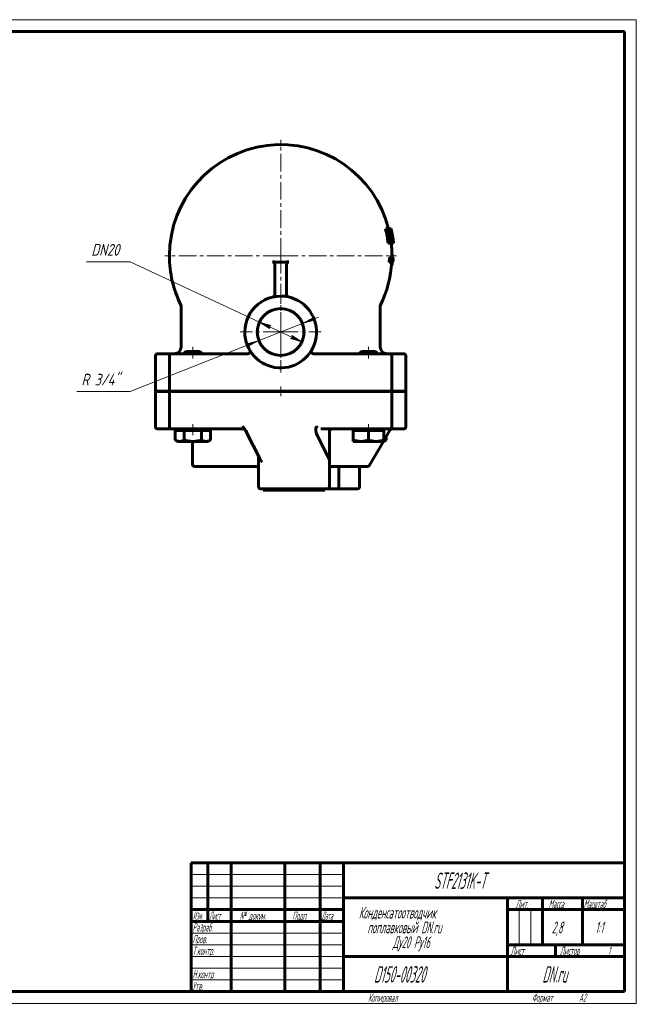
# Model space of a CAD drawing. Header units: millimetres. Extents: x 0 to 594, y 0 to 420.
# Tile 9 of 9: x 331 to 594, y 0 to 420. Entities that reach past the tile are written whole.
import ezdxf

# ---------------------------------------------------------------- set-up
doc = ezdxf.new("R2010")
doc.units = ezdxf.units.MM
for name, pattern in [('K5LT_AXLED', [12, 7.5, -1.5, 1.5, -1.5]), ('K5LT_BASIC', [0]), ('K5LT_THIN', [0])]:
    doc.linetypes.add(name, pattern=pattern)
doc.layers.add('Системный слой', color=7, linetype='Continuous')
doc.layers.add('Системный слой (1)', color=251, linetype='Continuous', true_color=0x6c6c6c)
doc.styles.add('KDIMTEXTSTYLE', font='GOST_AU.SHX', dxfattribs={"width": 0.96, "oblique": 15, "height": 5})
doc.styles.add('KTEXTSTYLE', font='GOST_AU.SHX', dxfattribs={"width": 0.56, "height": 5})
doc.dimstyles.new('KDIMSTYLE (1.00)', dxfattribs={"dimtxt": 5, "dimasz": 1, "dimexe": 2, "dimexo": 0, "dimgap": 1, "dimtad": 1, "dimtxsty": 'KDIMTEXTSTYLE', "dimsah": 1, "dimcen": 0, "dimdle": 1, "dimadec": 0, "dimazin": 0, "dimtfac": 0.667, "dimtmove": 0, "dimatfit": 3, "dimfxl": 1, "dimtvp": 1, "dimtolj": 1, "dimtzin": 0, "dimarcsym": 0})

# ---------------------------------------------------------------- blocks, each defined once
blk = doc.blocks.new('U8')
at = {"layer": 'Системный слой (1)', "color": 143, "linetype": 'K5LT_BASIC', "lineweight": 60, "true_color": 0x33acca}
for p, q in [((432.68, 228.38), (432.67, 228.46)), ((432.69, 228.31), (432.68, 228.38)), ((432.7, 228.24), (432.69, 228.31))]:
    blk.add_line(p, q, dxfattribs=at)
blk = doc.blocks.new('U9')
at = {"layer": 'Системный слой (1)', "color": 143, "linetype": 'K5LT_BASIC', "lineweight": 60, "true_color": 0x33acca}
blk.add_line((426.56, 245.24), (426.56, 245.24), dxfattribs=at)
blk.add_line((426.56, 245.24), (426.56, 245.24), dxfattribs=at)
blk = doc.blocks.new('U10')
at = {"layer": 'Системный слой (1)', "color": 143, "linetype": 'K5LT_BASIC', "lineweight": 60, "true_color": 0x33acca}
for start, end in [(329.3582, 329.6465), (329.6465, 329.6973)]:
    blk.add_arc((442.16, 286.65), 15.32, start, end, dxfattribs=at)
blk = doc.blocks.new('U11')
at = {"layer": 'Системный слой (1)', "color": 143, "linetype": 'K5LT_BASIC', "lineweight": 60, "true_color": 0x33acca}
for start, end in [(13.9802, 180), (359.1315, 6.6192), (180, 206.2454), (333.7546, 356.7172)]:
    blk.add_arc((442.16, 319.16), 47.5, start, end, dxfattribs=at)
blk = doc.blocks.new('U12')
at = {"layer": 'Системный слой (1)', "color": 143, "linetype": 'K5LT_BASIC', "lineweight": 60, "true_color": 0x33acca}
for p, q in [((427.12, 244.37), (427.13, 244.36)), ((427.13, 244.36), (427.14, 244.34)), ((427.14, 244.34), (427.16, 244.33)), ((427.16, 244.33), (427.36, 244.19)), ((427.36, 244.19), (427.37, 244.19)), ((427.37, 244.19), (427.38, 244.18)), ((427.38, 244.18), (427.4, 244.17)), ((427.4, 244.17), (427.45, 244.15)), ((427.45, 244.15), (427.55, 244.11)), ((427.55, 244.11), (427.71, 244.07)), ((427.71, 244.07), (427.71, 244.07)), ((427.71, 244.07), (427.73, 244.07)), ((427.73, 244.07), (427.76, 244.06)), ((427.76, 244.06), (427.83, 244.05)), ((427.83, 244.05), (427.97, 244.05)), ((427.97, 244.05), (428.13, 244.05)), ((428.13, 244.05), (428.13, 244.05)), ((428.13, 244.05), (428.13, 244.05))]:
    blk.add_line(p, q, dxfattribs=at)
blk = doc.blocks.new('U13')
at = {"layer": 'Системный слой (1)', "color": 143, "linetype": 'K5LT_BASIC', "lineweight": 60, "true_color": 0x33acca}
for p, q in [((489.39, 324.51), (489.36, 324.5)), ((489.42, 324.52), (489.39, 324.51)), ((489.43, 324.52), (489.42, 324.52)), ((489.44, 324.53), (489.43, 324.52)), ((489.47, 324.56), (489.44, 324.53)), ((489.44, 324.53), (489.44, 324.53)), ((489.44, 324.53), (489.44, 324.53)), ((489.52, 324.63), (489.47, 324.56))]:
    blk.add_line(p, q, dxfattribs=at)
blk = doc.blocks.new('U14')
at = {"layer": 'Системный слой (1)', "color": 143, "linetype": 'K5LT_BASIC', "lineweight": 60, "true_color": 0x33acca}
for p, q in [((486.16, 240.17), (488.8, 244.74)), ((480.14, 229.74), (486.03, 239.94))]:
    blk.add_line(p, q, dxfattribs=at)
blk = doc.blocks.new('U15')
at = {"layer": 'Системный слой (1)', "color": 143, "linetype": 'K5LT_BASIC', "lineweight": 60, "true_color": 0x33acca}
for start, end in [(77.6138, 180), (180, 77.6138)]:
    blk.add_arc((442.16, 286.65), 15.32, start, end, dxfattribs=at)
blk = doc.blocks.new('U16')
at = {"layer": 'Системный слой (1)', "color": 143, "linetype": 'K5LT_BASIC', "lineweight": 60, "true_color": 0x33acca}
for p, q in [((432.7, 233.71), (432.7, 230.24)), ((432.7, 230.24), (432.7, 230.24)), ((432.7, 230.24), (432.7, 230.24)), ((432.7, 230.24), (432.7, 220.65))]:
    blk.add_line(p, q, dxfattribs=at)
blk = doc.blocks.new('U17')
at = {"layer": 'Системный слой (1)', "color": 143, "linetype": 'K5LT_BASIC', "lineweight": 60, "true_color": 0x33acca}
for p, q in [((426.62, 245.46), (426.6, 245.49)), ((426.66, 245.41), (426.62, 245.46)), ((426.68, 245.38), (426.66, 245.41)), ((426.69, 245.37), (426.68, 245.38)), ((426.7, 245.36), (426.69, 245.37)), ((426.69, 245.37), (426.69, 245.37)), ((426.75, 245.29), (426.7, 245.36)), ((426.81, 245.19), (426.75, 245.29)), ((426.85, 245.11), (426.81, 245.19)), ((426.9, 245.01), (426.85, 245.11)), ((426.92, 244.96), (426.9, 245.01)), ((426.93, 244.93), (426.92, 244.96)), ((426.94, 244.92), (426.93, 244.93)), ((426.94, 244.91), (426.94, 244.92)), ((426.98, 244.77), (426.94, 244.91)), ((427.01, 244.54), (426.98, 244.77))]:
    blk.add_line(p, q, dxfattribs=at)
blk = doc.blocks.new('U18')
at = {"layer": 'Системный слой (1)', "color": 143, "linetype": 'K5LT_BASIC', "lineweight": 60, "true_color": 0x33acca}
for p, q in [((426.56, 245.24), (426.56, 245.24)), ((426.56, 245.24), (426.56, 245.24)), ((426.56, 245.24), (426.56, 245.24)), ((426.56, 245.24), (426.56, 245.24)), ((426.56, 245.24), (426.56, 245.24)), ((426.56, 245.24), (426.56, 245.24)), ((426.56, 245.24), (426.56, 245.24)), ((426.56, 245.24), (426.56, 245.24)), ((426.56, 245.24), (426.56, 245.24)), ((426.56, 245.24), (426.57, 245.24)), ((426.57, 245.24), (426.58, 245.24)), ((426.58, 245.24), (426.59, 245.23)), ((426.59, 245.23), (426.62, 245.23)), ((426.62, 245.23), (426.68, 245.22)), ((426.68, 245.22), (426.78, 245.19)), ((426.78, 245.19), (426.83, 245.15))]:
    blk.add_line(p, q, dxfattribs=at)
blk = doc.blocks.new('U19')
at = {"layer": 'Системный слой (1)', "color": 143, "linetype": 'K5LT_BASIC', "lineweight": 60, "true_color": 0x33acca}
for start, end in [(33.261, 90), (12.7821, 33.261), (0, 12.7821)]:
    blk.add_arc((431.7, 228.24), 1, start, end, dxfattribs=at)
blk = doc.blocks.new('U20')
at = {"layer": 'Системный слой (1)', "color": 143, "linetype": 'K5LT_BASIC', "lineweight": 60, "true_color": 0x33acca}
for start, end in [(326.3025, 357.3948), (20.8135, 28.7708), (270, 272.4605)]:
    blk.add_arc((428.13, 278.34), 1, start, end, dxfattribs=at)
blk = doc.blocks.new('U21')
at = {"layer": 'Системный слой (1)', "color": 143, "linetype": 'K5LT_BASIC', "lineweight": 60, "true_color": 0x33acca}
for start, end in [(182.6605, 213.7004), (151.1556, 161.1449), (267.5395, 270)]:
    blk.add_arc((456.2, 278.34), 1, start, end, dxfattribs=at)
blk = doc.blocks.new('U22')
at = {"layer": 'Системный слой (1)', "color": 143, "linetype": 'K5LT_BASIC', "lineweight": 60, "true_color": 0x33acca}
for p, q in [((438.89, 301.61), (438.91, 301.62)), ((438.91, 301.62), (438.93, 301.62)), ((438.93, 301.62), (438.96, 301.63))]:
    blk.add_line(p, q, dxfattribs=at)
blk = doc.blocks.new('U23')
at = {"layer": 'Системный слой (1)', "color": 143, "linetype": 'K5LT_BASIC', "lineweight": 60, "true_color": 0x33acca}
for p, q in [((486.16, 240.07), (486.49, 240.18)), ((486.49, 240.18), (486.82, 240.33)), ((486.82, 240.33), (487.17, 240.52))]:
    blk.add_line(p, q, dxfattribs=at)
blk = doc.blocks.new('U24')
at = {"layer": 'Системный слой (1)', "color": 30, "linetype": 'K5LT_AXLED', "lineweight": 18, "true_color": 0xff8000}
for q in [(442.16, 303.97), (424.85, 286.65), (459.48, 286.65), (442.16, 269.34)]:
    blk.add_line((442.16, 286.65), q, dxfattribs=at)
blk = doc.blocks.new('D2')
at = {"layer": 'Системный слой (1)'}
for points in [[(437.91, 289.36), (433.1, 290.88), (437.35, 288.17), (437.18, 288.98)], [(451.23, 282.42), (446.97, 285.13), (447.15, 284.33), (446.42, 283.94)]]:
    blk.add_hatch(color=7, dxfattribs=at).paths.add_polyline_path(points)
at = {"layer": 'Системный слой (1)', "color": 7, "linetype": 'K5LT_THIN', "lineweight": 18, "true_color": 0xffffff}
for p, q in [((433.1, 290.88), (377.83, 316.66)), ((433.1, 290.88), (437.91, 289.36)), ((437.35, 288.17), (433.1, 290.88)), ((451.23, 282.42), (433.1, 290.88)), ((437.91, 289.36), (437.18, 288.98)), ((437.18, 288.98), (437.35, 288.17)), ((446.42, 283.94), (447.15, 284.33)), ((451.23, 282.42), (446.42, 283.94)), ((447.15, 284.33), (446.97, 285.13)), ((446.97, 285.13), (451.23, 282.42))]:
    blk.add_line(p, q, dxfattribs=at)
blk.add_wipeout([(361.31, 317.66), (361.31, 325.04), (375.25, 325.04), (375.25, 317.66)]).dxf.layer = 'Системный слой (1)'
blk.add_line((377.83, 316.66), (359.31, 316.66), dxfattribs=at)
at = {"layer": 'Системный слой (1)', "color": 7, "insert": (361.31, 324.24), "char_height": 5, "attachment_point": 1, "style": 'KTEXTSTYLE'}
blk.add_mtext('\\H5.0;\\W1.000;\\Q15;\\Q15;\\W0.960;DN20', dxfattribs=at)
blk = doc.blocks.new('KDIMARROW_01')
at = {"layer": 'Системный слой'}
blk.add_hatch(color=0, dxfattribs=at).paths.add_polyline_path([(0, 0), (-5, 0.66), (-4.5, 0), (-5, -0.66)])
at = {"layer": 'Системный слой', "color": 0, "linetype": 'K5LT_THIN', "lineweight": 18}
for p, q in [((-4.5, 0), (-5, 0.66)), ((-5, 0.66), (0, 0)), ((0, 0), (-5, -0.66)), ((-5, -0.66), (-4.5, 0))]:
    blk.add_line(p, q, dxfattribs=at)
at = {"layer": 'Системный слой (1)', "color": 0, "linetype": 'K5LT_THIN', "lineweight": 18}
blk.add_line((442.16, 286.65), (441.16, 286.65), dxfattribs=at)
blk = doc.blocks.new('D3')
at = {"layer": 'Системный слой (1)'}
for points in [[(455.94, 292.1), (456.65, 291.67), (451.76, 290.44), (456.17, 292.89)], [(428.16, 280.41), (432.57, 282.86), (427.68, 281.64), (428.38, 281.21)]]:
    blk.add_hatch(color=7, dxfattribs=at).paths.add_polyline_path(points)
at = {"layer": 'Системный слой (1)', "color": 7, "linetype": 'K5LT_THIN', "lineweight": 18, "true_color": 0xffffff}
for p, q in [((451.76, 290.44), (432.57, 282.86)), ((451.76, 290.44), (458.27, 293.01)), ((456.17, 292.89), (451.76, 290.44)), ((451.76, 290.44), (456.65, 291.67)), ((455.94, 292.1), (456.17, 292.89)), ((456.65, 291.67), (455.94, 292.1)), ((432.57, 282.86), (377.83, 261.24)), ((432.57, 282.86), (426.06, 280.29)), ((432.57, 282.86), (427.68, 281.64)), ((428.16, 280.41), (432.57, 282.86)), ((427.68, 281.64), (428.38, 281.21)), ((428.38, 281.21), (428.16, 280.41))]:
    blk.add_line(p, q, dxfattribs=at)
blk.add_wipeout([(357.08, 262.24), (357.08, 269.62), (375.08, 269.62), (375.08, 262.24)]).dxf.layer = 'Системный слой (1)'
blk.add_line((377.83, 261.24), (355.08, 261.24), dxfattribs=at)
at = {"layer": 'Системный слой (1)', "color": 7, "insert": (357.08, 268.82), "char_height": 5, "attachment_point": 1, "style": 'KTEXTSTYLE'}
blk.add_mtext('\\H5.0;\\W1.000;\\Q15;\\Q15;\\W0.960;R 3/4"', dxfattribs=at)
blk = doc.blocks.new('KDIMARROW_02')
at = {"layer": 'Системный слой'}
blk.add_hatch(color=0, dxfattribs=at).paths.add_polyline_path([(4.5, 0), (5, 0.66), (0, 0), (5, -0.66)])
at = {"layer": 'Системный слой', "color": 0, "linetype": 'K5LT_THIN', "lineweight": 18}
for p, q in [((5, 0.66), (0, 0)), ((0, 0), (5, -0.66)), ((0, 0), (7, 0)), ((4.5, 0), (5, 0.66)), ((5, -0.66), (4.5, 0))]:
    blk.add_line(p, q, dxfattribs=at)
at = {"layer": 'Системный слой (1)', "color": 0, "linetype": 'K5LT_THIN', "lineweight": 18}
blk.add_line((442.16, 286.65), (441.16, 286.65), dxfattribs=at)
blk = doc.blocks.new('U25')
at = {"layer": 'Системный слой (1)', "color": 30, "linetype": 'K5LT_AXLED', "lineweight": 18, "true_color": 0xff8000}
for q in [(442.16, 368.66), (392.66, 319.16), (491.66, 319.16), (442.16, 269.66)]:
    blk.add_line((442.16, 319.16), q, dxfattribs=at)
blk = doc.blocks.new('U26')
at = {"layer": 'Системный слой (1)', "color": 30, "linetype": 'K5LT_AXLED', "lineweight": 18, "true_color": 0xff8000}
for q in [(442.16, 298.65), (430.16, 286.65), (454.16, 286.65), (442.16, 274.65)]:
    blk.add_line((442.16, 286.65), q, dxfattribs=at)
blk = doc.blocks.new('U38')
at = {"color": 7, "linetype": 'K5LT_THIN', "lineweight": 18, "true_color": 0xffffff}
for p, q in [((0, 420), (594, 420)), ((594, 420), (594, 0)), ((404, 55), (469, 55)), ((404, 50), (469, 50)), ((404, 45), (469, 45)), ((543.96, 25), (543.96, 40)), ((548.98, 25), (548.98, 40)), ((404, 30), (469, 30)), ((404, 25), (469, 25)), ((404, 20), (469, 20)), ((404, 15), (469, 15)), ((404, 10), (469, 10)), ((594, 0), (0, 0))]:
    blk.add_line(p, q, dxfattribs=at)
at = {"color": 143, "linetype": 'K5LT_BASIC', "lineweight": 60, "true_color": 0x33acca}
for p, q in [((20, 415), (589, 415)), ((589, 415), (589, 5)), ((404, 60), (589, 60)), ((404, 5), (404, 60)), ((411, 35), (411, 60)), ((421, 5), (421, 60)), ((444, 5), (444, 60)), ((459, 5), (459, 60)), ((469, 5), (469, 60)), ((469, 45), (589, 45)), ((539, 5), (539, 45)), ((554, 25), (554, 45)), ((571, 25), (571, 45)), ((404, 40), (469, 40)), ((539, 40), (554, 40)), ((554, 40), (589, 40)), ((404, 35), (469, 35)), ((539, 25), (589, 25)), ((559.57, 20), (559.57, 25)), ((469, 20), (539, 20)), ((539, 20), (589, 20)), ((589, 5), (20, 5))]:
    blk.add_line(p, q, dxfattribs=at)
at = {"color": 7, "attachment_point": 1, "style": 'KTEXTSTYLE'}
for s, insert, char_height in [('\\H5.0;\\W1.000;\\Q15;\\Q15;\\W0.560;\\H7.00;STF2131K-T', (507.63, 55.86), 7), ('\\H5.0;\\W1.000;\\Q15;\\Q15;\\W0.560;\\H3.50;Лит.', (542.47, 44.18), 3.5), ('\\H5.0;\\W1.000;\\Q15;\\Q15;\\W0.560;\\H3.50;Масса', (556.58, 44.18), 3.5), ('\\H5.0;\\W1.000;\\Q15;\\Q15;\\W0.540;\\H3.50;Масштаб', (571.52, 44.18), 3.5), ('\\H5.0;\\W1.000;\\Q15;\\Q15;\\W0.458;\\H3.50;Изм.', (404.62, 39.18), 3.5), ('\\H5.0;\\W1.000;\\Q15;\\Q15;\\W0.467;\\H3.50;Лист', (411.61, 39.18), 3.5), ('\\H5.0;\\W1.000;\\Q15;\\Q15;\\W0.560;\\H3.50;№ докум.', (424.63, 39.18), 3.5), ('\\H5.0;\\W1.000;\\Q15;\\Q15;\\W0.560;\\H3.50;Подп.', (447.1, 39.18), 3.5), ('\\H5.0;\\W1.000;\\Q15;\\Q15;\\W0.467;\\H3.50;Дата', (459.61, 39.18), 3.5), ('\\H5.0;\\W1.000;\\Q15;\\Q15;\\W0.560;Конденсатоотводчик ', (475.51, 41.21), 5), ('\\H5.0;\\W1.000;\\Q15;\\Q15;\\W0.560;\\H3.50;Разраб.', (404.5, 34.18), 3.5), ('\\H5.0;\\W1.000;\\Q15;\\Q15;\\W0.560;поплавковый DN.ru ', (479.15, 34.9), 5), ('\\H5.0;\\W1.000;\\Q15;\\Q15;\\W0.560;2,8', (557.89, 34.9), 5), ('\\H5.0;\\W1.000;\\Q15;\\Q15;\\W0.560;{\\c16737820;1:1}', (576.44, 34.9), 5), ('\\H5.0;\\W1.000;\\Q15;\\Q15;\\W0.560;\\H3.50;Пров.', (404.5, 29.18), 3.5), ('\\H5.0;\\W1.000;\\Q15;\\Q15;\\W0.560;Ду20 Ру16', (489.99, 28.59), 5), ('\\H5.0;\\W1.000;\\Q15;\\Q15;\\W0.560;\\H3.50;Т.контр.', (404.5, 24.18), 3.5), ('\\H5.0;\\W1.000;\\Q15;\\Q15;\\W0.560;\\H3.50;Лист', (540.32, 24.18), 3.5), ('\\H5.0;\\W1.000;\\Q15;\\Q15;\\W0.560;\\H3.50;Листов', (561.36, 24.18), 3.5), ('\\H5.0;\\W1.000;\\Q15;\\Q15;\\W0.560;\\H3.50;1', (581.91, 24.18), 3.5), ('\\H5.0;\\W1.000;\\Q15;\\Q15;\\W0.560;\\H3.50;Н.контр.', (404.5, 14.18), 3.5), ('\\H5.0;\\W1.000;\\Q15;\\Q15;\\W0.560;\\H7.00;D150-00320', (481.98, 15.86), 7), ('\\H5.0;\\W1.000;\\Q15;\\Q15;\\W0.560;\\H7.00;DN.ru', (553.84, 15.86), 7), ('\\H5.0;\\W1.000;\\Q15;\\Q15;\\W0.560;\\H3.50;Утв.', (404.5, 9.18), 3.5), ('\\H5.0;\\W1.000;\\Q15;\\Q15;\\W0.560;\\H3.50;Копировал', (479.5, 4.18), 3.5), ('\\H5.0;\\W1.000;\\Q15;\\Q15;\\W0.560;\\H3.50;Формат', (549.5, 4.18), 3.5), ('\\H5.0;\\W1.000;\\Q15;\\Q15;\\W0.560;\\H3.50;A2', (569.5, 4.18), 3.5)]:
    blk.add_mtext(s, dxfattribs=dict(at, insert=insert, char_height=char_height))

msp = doc.modelspace()

# ---------------------------------------------------------------- linework, layer by layer
at = {"layer": 'Системный слой (1)', "color": 143, "linetype": 'K5LT_BASIC', "lineweight": 60, "true_color": 0x33acca}
for p, q in [((487.981, 330.631), (486.921, 330.631)), ((488.288, 330.631), (487.981, 330.631)), ((488.974, 330.631), (488.288, 330.631)), ((488.332, 329.941), (488.463, 329.941)), ((488.845, 329.581), (488.415, 329.581)), ((489.091, 330.631), (488.974, 330.631)), ((489.249, 330.631), (489.091, 330.631)), ((489.273, 330.631), (489.249, 330.631)), ((489.078, 324.631), (488.044, 324.631)), ((489.078, 324.631), (489.381, 324.631)), ((489.555, 325.72), (489.119, 325.72)), ((489.301, 325.322), (489.173, 325.322)), ((490.048, 324.631), (489.381, 324.631)), ((490.048, 324.631), (490.126, 324.631)), ((490.311, 324.631), (490.126, 324.631)), ((490.209, 325.779), (490.196, 325.779)), ((490.311, 324.631), (490.34, 324.631)), ((490.353, 324.631), (490.34, 324.631)), ((489.657, 319.936), (489.821, 319.936)), ((488.519, 316.436), (489.031, 316.436)), ((488.593, 318.436), (489.105, 318.436)), ((490.086, 316.436), (489.031, 316.436)), ((489.105, 318.436), (490.158, 318.436)), ((439.664, 302.587), (439.664, 315.238)), ((444.664, 315.238), (444.664, 302.587)), ((489.476, 314.936), (489.64, 314.936)), ((399.664, 280.336), (399.664, 297.708)), ((484.664, 280.336), (484.664, 297.708)), ((401.664, 278.336), (400.664, 277.336)), ((407.664, 278.336), (401.664, 278.336)), ((407.664, 278.336), (408.664, 277.336)), ((428.972, 278.871), (428.948, 278.912)), ((428.988, 278.844), (429.003, 278.818)), ((429.003, 278.818), (428.988, 278.844)), ((455.211, 278.632), (455.203, 278.618)), ((455.379, 278.911), (455.355, 278.87)), ((476.664, 278.336), (475.664, 277.336)), ((482.664, 278.336), (476.664, 278.336)), ((482.664, 278.336), (483.664, 277.336)), ((388.664, 276.336), (388.664, 261.336)), ((390.33, 277.336), (389.664, 277.336)), ((391.59, 277.336), (390.33, 277.336)), ((395.589, 277.336), (391.59, 277.336)), ((394.664, 276.336), (394.664, 261.336)), ((395.664, 277.336), (395.589, 277.336)), ((404.664, 277.336), (395.664, 277.336)), ((412.061, 277.336), (404.664, 277.336)), ((412.601, 277.336), (412.061, 277.336)), ((426.865, 277.336), (412.601, 277.336)), ((428.126, 277.336), (426.865, 277.336)), ((457.462, 277.336), (456.201, 277.336)), ((471.726, 277.336), (457.462, 277.336)), ((472.266, 277.336), (471.726, 277.336)), ((479.664, 277.336), (472.266, 277.336)), ((488.664, 277.336), (479.664, 277.336)), ((488.738, 277.336), (488.664, 277.336)), ((492.737, 277.336), (488.738, 277.336)), ((489.664, 261.336), (489.664, 276.336)), ((493.997, 277.336), (492.737, 277.336)), ((494.664, 277.336), (493.997, 277.336)), ((495.664, 261.336), (495.664, 276.336)), ((388.664, 261.336), (389.997, 261.336)), ((389.997, 261.236), (388.664, 261.236)), ((388.664, 261.236), (388.664, 246.236)), ((389.997, 261.336), (390.627, 261.336)), ((390.627, 261.236), (389.997, 261.236)), ((394.626, 261.336), (390.627, 261.336)), ((394.626, 261.236), (390.627, 261.236)), ((394.626, 261.336), (394.664, 261.336)), ((394.664, 261.236), (394.626, 261.236)), ((394.664, 261.336), (404.664, 261.336)), ((394.664, 261.236), (394.664, 246.236)), ((404.664, 261.236), (394.664, 261.236)), ((412.061, 261.336), (404.664, 261.336)), ((412.061, 261.236), (404.664, 261.236)), ((412.061, 261.336), (412.331, 261.336)), ((412.331, 261.236), (412.061, 261.236)), ((426.595, 261.336), (412.331, 261.336)), ((426.595, 261.236), (412.331, 261.236)), ((417.043, 261.336), (417.043, 261.236)), ((426.595, 261.336), (427.268, 261.336)), ((427.268, 261.236), (426.595, 261.236)), ((427.268, 261.336), (429.154, 261.336)), ((429.154, 261.236), (427.268, 261.236)), ((455.173, 261.336), (429.154, 261.336)), ((455.173, 261.236), (429.154, 261.236)), ((455.173, 261.336), (457.059, 261.336)), ((457.059, 261.236), (455.173, 261.236)), ((457.059, 261.336), (457.732, 261.336)), ((457.732, 261.236), (457.059, 261.236)), ((471.996, 261.336), (457.732, 261.336)), ((471.996, 261.236), (457.732, 261.236)), ((467.284, 261.336), (467.284, 261.236)), ((471.996, 261.336), (472.266, 261.336)), ((472.266, 261.236), (471.996, 261.236)), ((479.664, 261.336), (472.266, 261.336)), ((479.664, 261.236), (472.266, 261.236)), ((479.664, 261.336), (489.664, 261.336)), ((489.664, 261.236), (479.664, 261.236)), ((489.664, 261.336), (489.701, 261.336)), ((489.701, 261.236), (489.664, 261.236)), ((489.664, 261.236), (489.664, 246.236)), ((493.7, 261.336), (489.701, 261.336)), ((493.7, 261.236), (489.701, 261.236)), ((493.7, 261.336), (494.33, 261.336)), ((494.33, 261.236), (493.7, 261.236)), ((494.33, 261.336), (495.664, 261.336)), ((495.664, 261.236), (494.33, 261.236)), ((495.664, 261.236), (495.664, 246.236)), ((389.664, 245.236), (390.33, 245.236)), ((390.33, 245.236), (391.59, 245.236)), ((391.59, 245.236), (395.589, 245.236)), ((395.589, 245.236), (395.664, 245.236)), ((395.664, 245.236), (404.664, 245.236)), ((397.158, 244.636), (399.034, 244.636)), ((397.158, 244.636), (397.158, 240.516)), ((398.164, 244.636), (398.164, 245.236)), ((399.034, 244.636), (400.911, 244.636)), ((400.911, 244.636), (404.664, 244.636)), ((400.911, 244.636), (400.911, 240.516)), ((404.664, 245.236), (412.061, 245.236)), ((404.664, 244.636), (408.416, 244.636)), ((408.416, 244.636), (410.293, 244.636)), ((408.416, 244.636), (408.416, 240.516)), ((410.293, 244.636), (412.169, 244.636)), ((411.164, 244.636), (411.164, 245.236)), ((412.061, 245.236), (412.601, 245.236)), ((412.169, 244.636), (412.169, 240.516)), ((412.601, 245.236), (426.56, 245.236)), ((426.56, 245.236), (426.56, 245.236)), ((457.201, 245.608), (457.201, 244.374)), ((457.747, 246.236), (457.732, 246.22)), ((459.324, 245.236), (471.726, 245.236)), ((462.959, 231.571), (462.959, 244.236)), ((471.726, 245.236), (472.266, 245.236)), ((472.266, 245.236), (479.664, 245.236)), ((473.164, 244.636), (473.164, 245.236)), ((473.164, 244.636), (473.164, 240.516)), ((473.164, 244.636), (476.414, 244.636)), ((476.414, 244.636), (479.664, 244.636)), ((479.664, 245.236), (488.664, 245.236)), ((479.664, 244.636), (482.914, 244.636)), ((479.664, 244.636), (479.664, 240.516)), ((482.914, 244.636), (486.164, 244.636)), ((486.164, 244.636), (486.164, 245.236)), ((486.164, 244.636), (486.164, 240.516)), ((488.664, 245.236), (488.738, 245.236)), ((488.664, 245.236), (488.738, 245.236)), ((488.738, 245.236), (492.737, 245.236)), ((492.737, 245.236), (493.997, 245.236)), ((493.997, 245.236), (494.664, 245.236)), ((398.164, 239.936), (397.158, 240.516)), ((399.034, 239.936), (398.164, 239.936)), ((404.664, 239.936), (399.034, 239.936)), ((404.479, 239.936), (404.479, 230.236)), ((410.293, 239.936), (404.664, 239.936)), ((411.164, 239.936), (410.293, 239.936)), ((411.164, 239.936), (412.169, 240.516)), ((433.068, 232.979), (427.572, 243.783)), ((457.533, 242.901), (462.722, 232.701)), ((473.164, 239.936), (473.164, 240.516)), ((476.414, 239.936), (473.164, 239.936)), ((482.914, 239.936), (476.414, 239.936)), ((486.164, 239.936), (482.914, 239.936)), ((486.164, 239.936), (487.169, 240.516)), ((486.164, 240.516), (486.164, 239.936)), ((487.169, 241.916), (487.169, 240.516)), ((462.959, 227.23), (462.959, 231.571)), ((405.479, 229.236), (419.479, 229.236)), ((419.479, 229.236), (430.696, 229.236)), ((430.696, 229.236), (431.696, 229.236)), ((462.959, 220.652), (462.959, 227.23)), ((463.959, 229.236), (464.848, 229.236)), ((464.848, 229.236), (479.271, 229.236)), ((466.959, 228.236), (466.959, 220.652)), ((475.848, 228.236), (475.848, 220.652)), ((433.696, 219.652), (434.696, 219.652)), ((434.696, 219.652), (460.959, 219.652)), ((434.696, 219.652), (434.696, 219.152)), ((460.959, 219.152), (434.696, 219.152)), ((442.053, 219.052), (442.053, 219.152)), ((442.117, 219.052), (442.053, 219.052)), ((442.117, 219.052), (442.117, 219.152)), ((445.165, 219.052), (442.117, 219.052)), ((445.165, 219.052), (445.165, 219.152)), ((445.219, 219.052), (445.165, 219.052)), ((445.219, 219.052), (445.219, 219.152)), ((445.229, 219.052), (445.219, 219.052)), ((445.229, 219.052), (445.229, 219.152)), ((446.587, 219.052), (446.587, 219.152)), ((447.071, 219.052), (446.587, 219.052)), ((447.071, 219.052), (447.071, 219.152)), ((447.136, 219.052), (447.071, 219.052)), ((447.136, 219.052), (447.136, 219.152)), ((450.184, 219.052), (447.136, 219.052)), ((450.184, 219.052), (450.184, 219.152)), ((450.485, 219.052), (450.184, 219.052)), ((450.485, 219.052), (450.485, 219.152)), ((452.09, 219.052), (452.09, 219.152)), ((452.154, 219.052), (452.09, 219.052)), ((452.154, 219.052), (452.154, 219.152)), ((455.202, 219.052), (452.154, 219.052)), ((455.202, 219.052), (455.202, 219.152)), ((460.959, 219.652), (460.959, 219.152)), ((460.959, 219.652), (461.959, 219.652)), ((461.959, 219.652), (464.959, 219.652)), ((464.959, 219.652), (466.86, 219.652)), ((466.86, 219.652), (474.848, 219.652))]:
    msp.add_line(p, q, dxfattribs=at)
at = {"layer": 'Системный слой (1)', "color": 30, "linetype": 'K5LT_AXLED', "lineweight": 18, "true_color": 0xff8000}
for p, q in [((404.664, 280.336), (404.664, 275.336)), ((479.664, 280.336), (479.664, 275.336)), ((442.164, 263.336), (442.164, 259.236)), ((404.664, 247.236), (404.664, 242.636)), ((479.664, 247.236), (479.664, 242.636))]:
    msp.add_line(p, q, dxfattribs=at)
at = {"layer": 'Системный слой (1)', "color": 7, "linetype": 'K5LT_THIN', "lineweight": 18, "true_color": 0xffffff}
msp.add_circle((442.164, 286.651), 10.316, dxfattribs=at)
at = {"layer": 'Системный слой (1)', "color": 143, "linetype": 'K5LT_BASIC', "lineweight": 60, "true_color": 0x33acca}
msp.add_circle((442.164, 286.651), 10, dxfattribs=at)
for centre, radius, start, end in [((442.164, 319.156), 46.206, 6.8055, 14.38012), ((442.164, 319.156), 47.233, 6.65679, 14.06081), ((442.164, 319.156), 47.412, 7.4723, 13.14831), ((442.164, 319.156), 48.197, 6.52312, 13.7741), ((442.164, 319.156), 48.464, 7.97616, 13.69658), ((442.164, 319.156), 48.274, 6.51256, 12.74358), ((442.164, 319.156), 48.487, 6.48387, 13.68997), ((442.164, 319.156), 48.499, 6.48221, 7.84852), ((442.164, 319.156), 47.664, 359.13445, 0.93764), ((442.164, 319.156), 46.435, 356.6419, 359.11155), ((442.164, 319.156), 46.947, 356.67852, 359.12122), ((442.164, 319.156), 47.664, 354.92056, 356.72855), ((442.164, 319.156), 48, 356.75148, 359.14051), ((438.664, 302.587), 1, 282.38736, 338.83805), ((438.664, 302.587), 1, 282.38736, 283.33083), ((442.164, 286.651), 15.316, 102.05965, 102.34554), ((438.664, 302.587), 1, 338.83805, 0), ((445.664, 302.587), 1, 180, 201.16195), ((445.664, 302.587), 1, 201.16195, 257.61264), ((398.664, 297.708), 1, 0, 26.24553), ((442.164, 286.651), 15.316, 137.01575, 168.94907), ((442.164, 286.651), 15.316, 35.90962, 41.69496), ((485.664, 297.708), 1, 153.75447, 180), ((396.664, 280.336), 3, 270, 0), ((428.126, 278.336), 1, 270, 30.64177), ((442.164, 286.651), 15.316, 210.30268, 210.64177), ((442.164, 286.651), 15.316, 210.64981, 211.02284), ((456.201, 278.336), 1, 149.35823, 270), ((487.664, 280.336), 3, 180, 270), ((389.664, 276.336), 1, 90, 180), ((395.664, 276.336), 1, 90, 180), ((488.664, 276.336), 1, 0, 90), ((494.664, 276.336), 1, 0, 90), ((389.664, 246.236), 1, 180, 270), ((395.664, 246.236), 1, 180, 270), ((463.959, 244.236), 1, 90, 180), ((488.664, 246.236), 1, 270, 0), ((489.663, 244.236), 1, 90, 150), ((494.664, 246.236), 1, 270, 0), ((405.479, 230.236), 1, 180, 270), ((463.959, 228.236), 1, 90, 178.63083), ((476.848, 228.236), 1, 90, 180), ((479.271, 230.236), 1, 270, 330), ((433.696, 220.652), 1, 180, 270), ((461.959, 220.652), 1, 270, 0), ((461.959, 220.652), 1, 270, 270.00137), ((474.848, 220.652), 1, 270, 0)]:
    msp.add_arc(centre, radius, start, end, dxfattribs=at)
for centre, major_axis, ratio, start_param, end_param in [((442.164, 319.784), (48.48, 0), 0.8913039, 0.1415768, 0.2537549), ((442.164, 319.477), (48.495, 0), 0.8896956, 0.1197395, 0.2417061), ((442.164, 339.879), (27.752, 0), 0.8432242, 4.5885568, 4.8362211), ((426.56, 246.236), (0, 1), 0.6963023, 3.1411345, 3.1414685), ((426.56, 246.236), (0, 1), 0.6963023, 3.1414685, 3.1415927), ((428.464, 244.236), (0.891, 0.453), 0.64657, 3.1405252, 3.1415927), ((433.96, 233.432), (0.891, 0.453), 0.64657, 3.1403097, 3.1415927), ((460.959, 231.709), (0, 2.103), 0.9509375, 4.9968691, 5.2036195)]:
    msp.add_ellipse(centre, major_axis=major_axis, ratio=ratio, start_param=start_param, end_param=end_param, dxfattribs=at)
for points, knots in [([(488.801, 330.155), (488.74, 330.281), (488.682, 330.376), (488.562, 330.529), (488.502, 330.581), (488.379, 330.625), (488.333, 330.631), (488.288, 330.631)], [-0.27462443, -0.27462443, -0.27462443, -0.27462443, -0.17719117, -0.17719117, -0.06556043, -0.06556043, 0, 0, 0, 0]), ([(488.463, 329.941), (488.487, 329.941), (488.512, 329.938), (488.557, 329.925), (488.577, 329.916), (488.603, 329.901), (488.609, 329.897), (488.629, 329.883), (488.645, 329.871), (488.661, 329.855), (488.72, 329.798), (488.781, 329.705), (488.845, 329.581)], [-0.17537159, -0.17537159, -0.17537159, -0.17537159, -0.1364715, -0.1364715, -0.10648155, -0.10648155, -0.09757141, -0.09757141, -0.07674822, -0.07674822, -0.07585427, 0, 0, 0, 0]), ([(489.503, 327.626), (489.425, 328.061), (489.334, 328.495), (489.144, 329.226), (489.051, 329.528), (488.904, 329.923), (488.853, 330.047), (488.801, 330.155)], [-0.30128083, -0.30128083, -0.30128083, -0.30128083, -0.16933772, -0.16933772, -0.06053892, -0.06053892, 0, 0, 0, 0]), ([(488.845, 329.581), (488.895, 329.482), (488.945, 329.362), (489.047, 329.072), (489.097, 328.908), (489.236, 328.389), (489.316, 328.01), (489.384, 327.636)], [-0.23162541, -0.23162541, -0.23162541, -0.23162541, -0.17322197, -0.17322197, -0.11398188, -0.11398188, 0, 0, 0, 0]), ([(489.555, 325.72), (489.547, 325.644), (489.536, 325.58), (489.502, 325.454), (489.48, 325.421), (489.423, 325.343), (489.363, 325.322), (489.301, 325.322)], [-0.12937918, -0.12937918, -0.12937918, -0.12937918, -0.11447398, -0.11447398, -0.09347535, -0.09347535, 0, 0, 0, 0]), ([(489.381, 324.631), (489.4, 324.631), (489.42, 324.633), (489.462, 324.639), (489.483, 324.645), (489.525, 324.663), (489.545, 324.675), (489.575, 324.7), (489.585, 324.711), (489.596, 324.726), (489.597, 324.727), (489.608, 324.742), (489.618, 324.758), (489.636, 324.795), (489.644, 324.817), (489.658, 324.859), (489.663, 324.878), (489.684, 324.96), (489.697, 325.032), (489.707, 325.113)], [-0.25161747, -0.25161747, -0.25161747, -0.25161747, -0.21626792, -0.21626792, -0.17528233, -0.17528233, -0.1340378, -0.1340378, -0.10985159, -0.10985159, -0.10712228, -0.10712228, -0.0833856, -0.0833856, -0.06115109, -0.06115109, -0.04553273, -0.04553273, 0, 0, 0, 0]), ([(489.384, 327.636), (489.431, 327.37), (489.475, 327.093), (489.53, 326.655), (489.555, 326.422), (489.572, 326.004), (489.569, 325.847), (489.555, 325.72)], [-0.27427232, -0.27427232, -0.27427232, -0.27427232, -0.15139328, -0.15139328, -0.06819739, -0.06819739, 0, 0, 0, 0]), ([(489.707, 325.113), (489.718, 325.208), (489.724, 325.317), (489.728, 325.567), (489.725, 325.706), (489.705, 326.11), (489.678, 326.465), (489.58, 327.171), (489.544, 327.399), (489.503, 327.626)], [-0.38769532, -0.38769532, -0.38769532, -0.38769532, -0.30370765, -0.30370765, -0.21747228, -0.21747228, -0.0694394, -0.0694394, 0, 0, 0, 0]), ([(439.664, 315.238), (439.664, 315.44), (439.625, 315.679), (439.501, 316.027), (439.408, 316.204), (439.215, 316.43), (439.097, 316.53), (438.906, 316.621), (438.82, 316.648), (438.736, 316.657)], [0.19748008, 0.19748008, 0.19748008, 0.19748008, 0.26922718, 0.26922718, 0.32659145, 0.32659145, 0.36838196, 0.36838196, 0.39237895, 0.39237895, 0.39237895, 0.39237895]), ([(445.591, 316.657), (445.508, 316.648), (445.421, 316.621), (445.23, 316.53), (445.112, 316.43), (444.919, 316.204), (444.826, 316.027), (444.702, 315.679), (444.664, 315.44), (444.664, 315.238)], [0.40641713, 0.40641713, 0.40641713, 0.40641713, 0.43041411, 0.43041411, 0.47220462, 0.47220462, 0.52956889, 0.52956889, 0.60131599, 0.60131599, 0.60131599, 0.60131599]), ([(428.623, 277.471), (428.64, 277.48), (428.656, 277.491), (428.697, 277.517), (428.721, 277.534), (428.768, 277.57), (428.79, 277.59), (428.834, 277.63), (428.855, 277.652), (428.895, 277.696), (428.913, 277.719), (428.938, 277.752), (428.944, 277.761), (428.95, 277.77)], [0, 0, 0, 0, 1.228699, 1.228699, 3.0717474, 3.0717474, 4.9540146, 4.9540146, 6.8362819, 6.8362819, 8.7185491, 8.7185491, 9.4113361, 9.4113361, 9.4113361, 9.4113361]), ([(428.987, 278.846), (428.987, 278.846), (428.987, 278.846), (428.987, 278.845), (428.987, 278.845), (428.987, 278.845), (428.987, 278.845), (428.987, 278.845), (428.987, 278.845), (428.987, 278.845), (428.987, 278.845), (428.987, 278.845), (428.987, 278.845), (428.987, 278.845), (428.987, 278.845), (428.987, 278.845), (428.987, 278.845), (428.987, 278.844), (428.987, 278.844), (428.988, 278.843), (428.988, 278.843), (428.989, 278.841), (428.99, 278.84), (428.992, 278.837), (428.993, 278.835), (428.997, 278.828), (428.999, 278.824), (429.006, 278.811), (429.01, 278.803), (429.02, 278.784), (429.025, 278.774), (429.035, 278.753), (429.04, 278.743), (429.05, 278.719), (429.055, 278.705), (429.061, 278.691)], [0, 0, 0, 0, 0.0080239, 0.0080239, 0.0160478, 0.0160478, 0.0240717, 0.0240717, 0.0320956, 0.0320956, 0.0438568, 0.0438568, 0.052835, 0.052835, 0.0707915, 0.0707915, 0.1067045, 0.1067045, 0.2069461, 0.2069461, 0.3790137, 0.3790137, 0.7231488, 0.7231488, 1.4114191, 1.4114191, 2.7710914, 2.7710914, 5.4904362, 5.4904362, 8.6999932, 8.6999932, 11.9095503, 11.9095503, 16.0477855, 16.0477855, 16.0477855, 16.0477855]), ([(429.092, 278.077), (429.095, 278.091), (429.099, 278.105), (429.105, 278.134), (429.108, 278.148), (429.113, 278.176), (429.115, 278.19), (429.119, 278.219), (429.121, 278.233), (429.123, 278.262), (429.124, 278.276), (429.125, 278.291)], [0, 0, 0, 0, 1.4942268, 1.4942268, 2.9884535, 2.9884535, 4.4826803, 4.4826803, 5.9769071, 5.9769071, 7.4711338, 7.4711338, 7.4711338, 7.4711338]), ([(455.202, 278.29), (455.203, 278.279), (455.203, 278.269), (455.205, 278.249), (455.206, 278.238), (455.209, 278.214), (455.21, 278.2), (455.215, 278.171), (455.217, 278.157), (455.225, 278.121), (455.23, 278.098), (455.236, 278.077)], [0, 0, 0, 0, 1.1843094, 1.1843094, 2.3686188, 2.3686188, 4.0289004, 4.0289004, 5.689182, 5.689182, 8.301408, 8.301408, 8.301408, 8.301408]), ([(455.341, 278.846), (455.341, 278.846), (455.34, 278.846), (455.34, 278.845), (455.34, 278.845), (455.34, 278.845), (455.34, 278.845), (455.34, 278.845), (455.34, 278.845), (455.34, 278.845), (455.34, 278.845), (455.34, 278.845), (455.34, 278.845), (455.34, 278.845), (455.34, 278.845), (455.34, 278.845), (455.34, 278.845), (455.34, 278.844), (455.34, 278.844), (455.339, 278.843), (455.339, 278.843), (455.338, 278.841), (455.337, 278.84), (455.335, 278.837), (455.334, 278.835), (455.331, 278.828), (455.328, 278.824), (455.321, 278.811), (455.317, 278.803), (455.307, 278.784), (455.302, 278.774), (455.292, 278.753), (455.287, 278.743), (455.277, 278.719), (455.272, 278.705), (455.266, 278.691)], [0, 0, 0, 0, 0.0080237, 0.0080237, 0.0160474, 0.0160474, 0.0240711, 0.0240711, 0.0320948, 0.0320948, 0.0438489, 0.0438489, 0.0528118, 0.0528118, 0.0707374, 0.0707374, 0.1065887, 0.1065887, 0.2068136, 0.2068136, 0.378741, 0.378741, 0.7225959, 0.7225959, 1.4103057, 1.4103057, 2.7688543, 2.7688543, 5.4859516, 5.4859516, 8.6954364, 8.6954364, 11.9049212, 11.9049212, 16.0474242, 16.0474242, 16.0474242, 16.0474242]), ([(455.369, 277.781), (455.377, 277.769), (455.386, 277.757), (455.406, 277.729), (455.418, 277.714), (455.451, 277.675), (455.471, 277.652), (455.515, 277.609), (455.538, 277.589), (455.586, 277.549), (455.61, 277.531), (455.658, 277.498), (455.681, 277.484), (455.704, 277.471)], [0, 0, 0, 0, 1.0272039, 1.0272039, 2.396809, 2.396809, 4.5315027, 4.5315027, 6.6661963, 6.6661963, 8.8008899, 8.8008899, 10.673468, 10.673468, 10.673468, 10.673468]), ([(426.595, 245.486), (426.375, 245.748), (426.113, 245.977), (425.866, 246.233), (425.865, 246.235), (425.864, 246.236)], [0.12744279, 0.12744279, 0.12744279, 0.12744279, 0.24765704, 0.24765704, 0.2483347, 0.2483347, 0.2483347, 0.2483347]), ([(427.123, 244.368), (427.12, 244.372), (427.116, 244.377), (427.076, 244.425), (427.04, 244.478), (427.006, 244.535)], [0.03302388, 0.03302388, 0.03302388, 0.03302388, 0.035326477, 0.035326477, 0.057222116, 0.057222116, 0.057222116, 0.057222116]), ([(427.572, 243.783), (427.568, 243.791), (427.564, 243.799), (427.553, 243.82), (427.547, 243.832), (427.527, 243.867), (427.513, 243.89), (427.474, 243.953), (427.446, 243.993), (427.387, 244.074), (427.355, 244.114), (427.288, 244.194), (427.253, 244.233), (427.197, 244.293), (427.176, 244.313), (427.156, 244.334)], [0, 0, 0, 0, 0.610547, 0.610547, 1.5263675, 1.5263675, 3.2317291, 3.2317291, 6.1581846, 6.1581846, 9.0846402, 9.0846402, 11.9595786, 11.9595786, 13.4916843, 13.4916843, 13.4916843, 13.4916843]), ([(457.732, 246.22), (457.729, 246.217), (457.726, 246.215), (457.715, 246.206), (457.705, 246.2), (457.667, 246.181), (457.628, 246.166), (457.479, 246.107), (457.397, 246.068), (457.3, 245.98), (457.27, 245.942), (457.233, 245.859), (457.222, 245.821), (457.206, 245.735), (457.201, 245.679), (457.201, 245.608)], [0.13786946, 0.13786946, 0.13786946, 0.13786946, 0.13947979, 0.13947979, 0.14429333, 0.14429333, 0.1589687, 0.1589687, 0.1923281, 0.1923281, 0.21204668, 0.21204668, 0.22614165, 0.22614165, 0.24244275, 0.24244275, 0.24244275, 0.24244275]), ([(457.533, 242.901), (457.437, 243.091), (457.366, 243.331), (457.286, 243.707), (457.263, 243.838), (457.231, 244.05), (457.201, 244.251), (457.201, 244.374)], [0, 0, 0, 0, 0.08383665, 0.08383665, 0.12390389, 0.12390389, 0.15192988, 0.15192988, 0.15192988, 0.15192988]), ([(433.22, 232.591), (433.213, 232.613), (433.206, 232.636), (433.192, 232.68), (433.185, 232.701), (433.168, 232.749), (433.158, 232.775), (433.135, 232.834), (433.121, 232.867), (433.095, 232.925), (433.083, 232.95), (433.07, 232.976), (433.069, 232.978), (433.068, 232.98)], [10.6832984, 10.6832984, 10.6832984, 10.6832984, 11.3263665, 11.3263665, 11.9694347, 11.9694347, 12.796233, 12.796233, 13.9311009, 13.9311009, 14.9206448, 14.9206448, 15, 15, 15, 15]), ([(434.085, 231.236), (434.084, 231.237), (434.083, 231.239), (433.865, 231.529), (433.658, 231.746), (433.36, 232.214), (433.277, 232.399), (433.22, 232.59)], [-0.00058607, -0.00058607, -0.00058607, -0.00058607, 0, 0, 0.11034359, 0.11034359, 0.18886087, 0.18886087, 0.18886087, 0.18886087]), ([(432.532, 228.784), (432.517, 228.808), (432.5, 228.831), (432.465, 228.876), (432.447, 228.897), (432.408, 228.938), (432.388, 228.958), (432.345, 228.996), (432.323, 229.014), (432.278, 229.048), (432.255, 229.064), (432.231, 229.079)], [0.0013842, 0.0013842, 0.0013842, 0.0013842, 1.432283, 1.432283, 2.8645661, 2.8645661, 4.2968491, 4.2968491, 5.7291322, 5.7291322, 7.1607515, 7.1607515, 7.1607515, 7.1607515]), ([(466.959, 228.236), (466.959, 228.366), (466.961, 228.494), (466.971, 228.734), (466.978, 228.844), (466.995, 229.029), (467.005, 229.103), (467.028, 229.208), (467.041, 229.235), (467.053, 229.236), (467.053, 229.236), (467.053, 229.236)], [-0.15745784, -0.15745784, -0.15745784, -0.15745784, -0.11855663, -0.11855663, -0.07955817, -0.07955817, -0.04037199, -0.04037199, 0, 0, 0.00048559, 0.00048559, 0.00048559, 0.00048559]), ([(466.959, 220.652), (466.959, 220.522), (466.956, 220.394), (466.947, 220.154), (466.94, 220.044), (466.922, 219.859), (466.911, 219.785), (466.887, 219.68), (466.874, 219.653), (466.86, 219.652), (466.86, 219.652), (466.86, 219.652)], [0, 0, 0, 0, 0.03889401, 0.03889401, 0.07788136, 0.07788136, 0.11705871, 0.11705871, 0.15746109, 0.15746109, 0.15795268, 0.15795268, 0.15795268, 0.15795268])]:
    msp.add_open_spline(points, degree=3, knots=knots, dxfattribs=at)
for points in [[(428.169, 277.335), (428.156, 277.336), (428.141, 277.336), (428.126, 277.336)], [(456.201, 277.336), (456.186, 277.336), (456.171, 277.336), (456.158, 277.335)], [(462.959, 231.571), (462.959, 231.854), (462.936, 232.092), (462.878, 232.299)]]:
    msp.add_open_spline(points, degree=3, dxfattribs=at)
for points in [[(397.158, 240.516), (398.164, 239.936), (399.034, 239.936)], [(399.034, 239.936), (399.905, 239.936), (400.911, 240.516)], [(400.911, 240.516), (402.922, 239.936), (404.664, 239.936)], [(404.664, 239.936), (406.405, 239.936), (408.416, 240.516)], [(408.416, 240.516), (409.422, 239.936), (410.293, 239.936)], [(410.293, 239.936), (411.164, 239.936), (412.169, 240.516)], [(473.164, 240.516), (474.905, 239.936), (476.414, 239.936)], [(476.414, 239.936), (477.922, 239.936), (479.664, 240.516)], [(479.664, 240.516), (481.405, 239.936), (482.914, 239.936)], [(482.914, 239.936), (484.422, 239.936), (486.164, 240.516)]]:
    msp.add_rational_spline(points, [1, 1.0379548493, 1], degree=2, dxfattribs=at)

# ---------------------------------------------------------------- block references
at = {"layer": 'Системный слой (1)'}
for name in ['U11', 'U13', 'U24', 'U15', 'U22', 'U20', 'U21', 'U10', 'U9', 'U18', 'U17', 'U12', 'U14', 'U23', 'U16', 'U19', 'U8']:
    msp.add_blockref(name, (0, 0), dxfattribs=at)

# ---------------------------------------------------------------- next in the draw order: dimensions: what is measured, and where the dimension line sits
at = {"layer": 'Системный слой (1)', "color": 7}
dim = msp.add_diameter_dim_2p(p1=(451.226, 282.425), p2=(433.101, 290.878), dimstyle='KDIMSTYLE (1.00)', override={"dimtih": 1, "dimtoh": 1, "dimpost": '\\H5.0;\\W0.960;\\Q15;\\Q15;DN\\H5.0;\\W0.960;\\Q15;<>', "dimblk1": 'KDIMARROW_01', "dimblk2": 'KDIMARROW_01', "dimclrt": 7, "dimtol": 1, "dimtp": 0, "dimtm": 0, "dimtdec": 5, "dimtmove": 1, "dimatfit": 2, "dimtolj": 1}, dxfattribs=at)
dim.commit()
dim.dimension.update_dxf_attribs({"geometry": 'D2', "text_midpoint": (375.83, 316.657), "dimtype": 163})

# ---------------------------------------------------------------- next in the draw order: dimensions: what is measured, and where the dimension line sits
dim = msp.add_diameter_dim_2p(p1=(451.758, 290.442), p2=(432.57, 282.861), text='\\H5.0;\\W0.960;\\Q15;\\H5.0;\\W0.960;\\Q15;\\Q15;R 3/4"', dimstyle='KDIMSTYLE (1.00)', override={"dimtih": 1, "dimtoh": 1, "dimblk1": 'KDIMARROW_02', "dimblk2": 'KDIMARROW_02', "dimclrt": 7, "dimtmove": 1, "dimatfit": 2, "dimtolj": 1}, dxfattribs=at)
dim.commit()
dim.dimension.update_dxf_attribs({"geometry": 'D3', "text_midpoint": (375.83, 261.236), "dimtype": 163})

# ---------------------------------------------------------------- next in the draw order: block references
msp.add_blockref('U38', (0, 0))
at = {"layer": 'Системный слой (1)'}
for name in ['U25', 'U26']:
    msp.add_blockref(name, (0, 0), dxfattribs=at)

doc.saveas('drawing.dxf')
